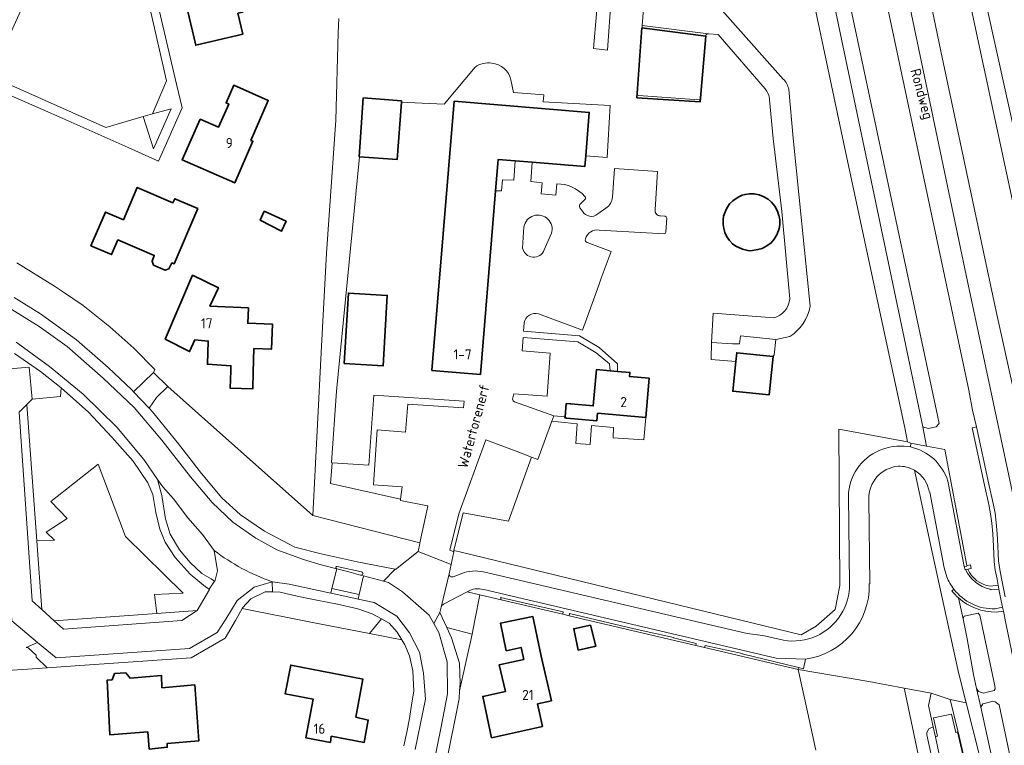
# Model space of a CAD drawing. Header units: metres. Extents: x 248690 to 249249, y 479346 to 480351.
# Tile 4 of 30: x 248779 to 248954, y 479744 to 479873. Entities that reach past the tile are written whole.
import ezdxf
from ezdxf.enums import TextEntityAlignment as Align

# ---------------------------------------------------------------- set-up
doc = ezdxf.new("R2010")
doc.units = ezdxf.units.M
for name, color, linetype, lineweight in [('B-XX-GK-KADEMUUR-G', 150, 'Continuous', 35), ('B-XX-GR-GROENVOORZIENING-GV', 80, 'Continuous', 18), ('B-XX-GR-HOUTWAL-GV', 40, 'Continuous', 13), ('B-XX-IE-TERREINAFSCHEIDING_KUNSTMATIG_HEKWERK-G', 20, 'IE-TERREINAFSCHEIDING-KUNSTMATIG', 18), ('B-XX-KW-KUNSTWERK_GEMAAL-GV', 170, 'Continuous', 18), ('B-XX-OG-BEBOUWING-GV', 7, 'Continuous', 35), ('B-XX-OG-BEBOUWING-T18', 10, 'Continuous', 18), ('B-XX-OG-TERREIN_ERF-GV', 7, 'Continuous', 18), ('B-XX-OG-TOPOGRAFIE-T18', 10, 'Continuous', 18), ('B-XX-OG-WATER-GV', 130, 'Continuous', 18), ('B-XX-OG-WATER_SLOOT-GV', 120, 'Continuous', 18), ('B-XX-VH-VERHARDING_ASFALT-GV', 252, 'Continuous', 18), ('B-XX-VH-VERHARDING_GESLOTEN-GV', 252, 'Continuous', 18), ('B-XX-VH-VERHARDING_GRASBETONSTEEN-GV', 70, 'Continuous', 18), ('B-XX-VH-VERHARDING_HALFVERHARDING-GV', 252, 'Continuous', 18), ('B-XX-VH-VERHARDING_OPEN-GV', 252, 'Continuous', 18)]:
    doc.layers.add(name, color=color, linetype=linetype, lineweight=lineweight)
doc.layers.add('DLX_TERR_OBJ', color=150, linetype='Continuous', true_color=0x007fff)
doc.styles.add('NLCS-ISO-M-T18', font='NLCS-ISO.ttf', dxfattribs={"height": 1.8})
doc.linetypes.add('IE-TERREINAFSCHEIDING-KUNSTMATIG', pattern='A,4,[82,NLCS.SHX,S=0.75,R=90,X=0,Y=0],4,-2', length=10)

msp = doc.modelspace()

# ---------------------------------------------------------------- linework, layer by layer
at = {"layer": 'B-XX-GK-KADEMUUR-G'}
msp.add_lwpolyline([(248961.95, 479674.63), (248945.34, 479746.45)], dxfattribs=at)
at = {"layer": 'B-XX-GR-GROENVOORZIENING-GV'}
for points in [[(248942.02, 479942.21), (248940.29, 479950.51), (248940.06, 479951.63), (248939.24, 479951.96), (248938.54, 479952.05), (248938.02, 479951.95), (248935.23, 479950.71), (248934.47, 479950.22), (248938.32, 479931.47), (248940.81, 479919.47), (248941.67, 479915.54), (248950.39, 479875.45), (248959.14, 479836.15)], [(248956.02, 479836.09), (248947.75, 479874.67), (248939.29, 479915.04), (248932.55, 479913.62), (248932.7, 479913.01), (248933.34, 479909.88), (248933.77, 479908.25), (248942.56, 479866.22), (248952.16, 479821.08), (248953.21, 479816.32), (248955.79, 479804.49)], [(248934.95, 479865.14), (248926.54, 479905.05), (248926.08, 479907.02), (248925.16, 479911.45), (248924.36, 479911.32), (248924.25, 479911.88), (248918.76, 479910.72), (248923.23, 479890.01), (248924.04, 479885.8), (248941.69, 479802.62), (248941.99, 479801.19), (248941.49, 479800.6), (248940.06, 479800.29), (248939.11, 479800.61), (248939.74, 479797.2), (248943.03, 479796.58), (248946.9, 479775.98), (248947.58, 479776.1), (248947.7, 479775.46), (248947.1, 479775.32)], [(248951.08, 479772.32), (248952.51, 479772.46), (248952.3, 479773.54), (248951.98, 479775.15), (248951.78, 479776.71), (248951.7, 479778.03), (248951.65, 479779.44), (248951.52, 479781.58), (248951.36, 479783.52), (248951.14, 479785.15), (248950.81, 479786.8), (248950.05, 479790.23), (248947.87, 479800.44), (248948.65, 479800.61), (248947.96, 479803.58), (248947.26, 479807.13), (248934.95, 479865.14)], [(248868.31, 479836.14), (248868.05, 479832.36)], [(248871.91, 479832.04), (248873.21, 479834.98)], [(248936.43, 479797.12), (248936.9, 479797.05), (248936.98, 479797.71), (248936.41, 479797.95), (248924.21, 479800.18), (248924.37, 479772.43), (248923.53, 479768.15), (248920.19, 479765.21), (248917.54, 479763.66), (248856.91, 479778.42), (248855.88, 479778.65), (248855.83, 479778.43), (248855.5, 479776.77), (248855.37, 479776.13), (248855.02, 479774.53)], [(248937.61, 479792.9), (248940.8, 479778.34), (248945.45, 479756.99), (248946.81, 479751.61), (248951.54, 479732.86), (248956.9, 479710.36), (248964.45, 479680.86), (248960.46, 479700.24), (248949.39, 479750.83), (248948.67, 479754.13), (248948.13, 479756.61)], [(248946.81, 479751.61), (248945.45, 479756.99), (248940.8, 479778.34), (248937.61, 479792.9)], [(248926.11, 479772.72), (248925.9, 479788.31)], [(248943.37, 479773.96), (248942.88, 479775.56), (248940.36, 479789.01), (248940.27, 479788.99)], [(248929.53, 479787.74), (248929.73, 479772.72), (248929.61, 479772.72)], [(248855.72, 479773.97), (248857.26, 479774.55)], [(248861.1, 479774.83), (248887.18, 479768.75), (248907.92, 479763.92), (248910.72, 479763.55), (248914.39, 479762.72)], [(248853.36, 479767.61), (248854.64, 479764.95), (248859.13, 479763.76), (248859.14, 479763.78), (248859.6, 479766.26), (248860.46, 479770.79), (248858.21, 479771.33), (248854.04, 479769.09)], [(248858.21, 479771.33), (248860.46, 479770.79), (248864.28, 479769.89), (248864.13, 479770.28), (248875.28, 479767.73), (248875.18, 479767.33), (248876.34, 479767.05), (248876.42, 479767.43), (248887.88, 479764.76), (248894.87, 479763.21), (248894.83, 479763.15), (248898.88, 479762.13), (248898.83, 479761.77), (248900.37, 479761.4), (248900.46, 479761.76), (248907.04, 479760.33), (248907.03, 479760.29), (248917.04, 479757.85), (248917.95, 479757.63), (248918.26, 479759.33), (248913.08, 479759.53), (248861.16, 479771.71)], [(248944.26, 479771.46), (248944.6, 479771.79)], [(248945.45, 479770.21), (248946.26, 479766.5), (248946.43, 479767), (248948.92, 479767.5), (248949.21, 479767.18), (248951.87, 479754.64), (248951.96, 479754.09), (248951.76, 479753.79), (248950.53, 479753.47), (248949.87, 479753.29), (248949, 479753.58), (248948.67, 479754.13)], [(248948.13, 479756.61), (248947.01, 479762.95), (248946.26, 479766.5), (248945.45, 479770.21)], [(248853.58, 479768.57), (248853.36, 479767.61)], [(249008.12, 479520.59), (248977.54, 479664.47), (248965.24, 479722.4), (248964.61, 479724.99), (248963.55, 479730.06), (248962.77, 479729.9), (248962.2, 479732.62), (248959.81, 479744.3), (248959.45, 479745.8), (248959.07, 479747.04), (248957.87, 479750.34), (248956.93, 479752.97), (248956.57, 479754.11), (248956.03, 479755.64), (248955.56, 479757.47), (248954.83, 479760.91), (248953.92, 479765.43), (248953.42, 479767.9), (248952.15, 479767.69)], [(248918.26, 479759.33), (248917.95, 479757.63), (248917.04, 479757.85), (248916.98, 479757.5), (248929.54, 479755.4), (248935.78, 479754.22), (248940.58, 479753.32), (248943.97, 479752.17), (248946.81, 479751.61)], [(248952.92, 479672.76), (248936.05, 479753.15), (248935.78, 479754.22), (248929.54, 479755.4), (248916.98, 479757.5), (248918.65, 479750), (248920.1, 479743.18)], [(248948.67, 479754.13), (248949.39, 479750.83), (248949.76, 479751.44), (248950.92, 479751.74), (248951.54, 479751.9), (248951.97, 479751.77), (248952.64, 479751.22), (248971.14, 479663.82), (248984.25, 479602.17), (248999.49, 479528.71)]]:
    msp.add_lwpolyline(points, dxfattribs=at)
for points in [[(248800.7, 479855.7), (248802.55, 479850), (248805.65, 479857.1), (248802.35, 479856.19), (248802.34, 479856.19)], [(248866.75, 479847.84), (248863.74, 479848.09), (248863.28, 479842.54), (248864.32, 479842.49), (248864.48, 479844.48), (248866.5, 479844.39)], [(248883.6, 479810.56), (248883.52, 479811.81), (248881.14, 479813.73), (248877.85, 479815.72), (248868.17, 479816.48), (248867.98, 479814.08), (248872.95, 479813.71), (248872.4, 479806.04), (248866.48, 479806.47), (248866.29, 479805.49), (248866.39, 479805.22), (248866.65, 479805.07), (248873.6, 479802.54), (248875.6, 479802.38), (248875.8, 479804.73), (248876.48, 479804.67), (248876.6, 479804.66), (248880.6, 479804.31), (248881.16, 479810.77)], [(248803.11, 479767.46), (248810.29, 479767.98), (248812.49, 479771.73), (248812.44, 479771.76), (248811.79, 479772.19), (248809.04, 479774.45), (248806.36, 479777.4), (248804.59, 479780.1), (248803.64, 479782.46), (248802.94, 479785.41), (248802.44, 479788.6), (248801.55, 479790.64), (248798.94, 479794.49), (248795.12, 479798.78), (248791.01, 479803.23), (248786.16, 479807.53), (248786.16, 479807.51), (248786.05, 479805.99), (248781, 479805.54), (248780.07, 479804.59), (248781.82, 479780.38), (248784.98, 479780.46), (248783.46, 479781.89), (248787.24, 479784.32), (248784.3, 479787.34), (248792.7, 479793.98), (248797.57, 479781.13), (248807.83, 479771.09), (248802.71, 479770.84)], [(248845.48, 479775.28), (248849.52, 479778.47), (248849.52, 479778.47), (248849.82, 479779.87), (248849.84, 479779.98), (248830.8, 479784.84), (248810.54, 479802.9), (248805.11, 479807.74), (248803.05, 479805.8), (248801.79, 479803.9), (248802.39, 479803.26), (248807.01, 479797.61), (248811.09, 479792.33), (248814.7, 479787.98), (248817.97, 479784.95), (248822.27, 479782.09), (248827.65, 479779.26), (248832.3, 479778.04), (248838.7, 479776.64), (248845.42, 479775.3)], [(248846.41, 479787.76), (248846.67, 479789.95), (248841.59, 479790.32), (248842.22, 479800.1), (248847.3, 479799.65), (248847.69, 479804.65), (248857.6, 479803.97), (248857.67, 479805.15), (248841.65, 479806.25), (248840.75, 479793.78), (248834.27, 479794.24), (248833.94, 479790.54)], [(248855.83, 479778.43), (248855.88, 479778.65), (248857.49, 479785.36), (248857.5, 479785.36), (248865.56, 479783.84), (248869.67, 479795.24), (248867.42, 479796.08), (248861.56, 479798.27), (248856.76, 479785.14), (248855.17, 479778.68)], [(248803.11, 479767.46), (248802.71, 479770.84), (248807.83, 479771.09), (248797.57, 479781.13), (248792.7, 479793.98), (248784.3, 479787.34), (248787.24, 479784.32), (248783.46, 479781.89), (248784.98, 479780.46), (248781.82, 479780.38), (248782.7, 479768.15), (248784.92, 479766.14)], [(248813.31, 479778.64), (248811.26, 479781.5), (248808.64, 479784.44), (248806.09, 479787.83), (248804.2, 479789.95), (248803.27, 479791.23), (248804.05, 479788.39), (248804.69, 479784.28), (248805.52, 479781.54), (248807.16, 479778.78), (248809.04, 479776.5), (248811.14, 479774.54), (248812.8, 479773.6), (248813.36, 479773.18), (248813.41, 479773.15), (248813.89, 479775.06)], [(248823.67, 479771.28), (248822.35, 479771.3), (248819.85, 479770.05), (248818.37, 479768.45), (248818.3, 479768.33), (248830.5, 479765.94), (248840.86, 479763.91), (248843.04, 479766.48), (248841.36, 479767.4), (248838.8, 479768.3), (248835.2, 479769.1), (248831.54, 479769.8), (248828.3, 479770.46), (248825.05, 479771.25)], [(248843.04, 479766.48), (248840.86, 479763.91), (248846.61, 479762.79), (248845.8, 479764.16), (248844.36, 479765.76)], [(248943.97, 479752.17), (248945.3, 479746.62), (248945.34, 479746.45), (248961.95, 479674.63), (248963.64, 479675.01), (248965.57, 479675.39), (248964.45, 479680.86), (248956.9, 479710.36), (248951.54, 479732.86), (248946.81, 479751.61)]]:
    msp.add_lwpolyline(points, close=True, dxfattribs=at)
for points in [[(248873.21, 479834.98, 1.053087), (248868.31, 479836.14)], [(248868.05, 479832.36, 0.757957), (248871.91, 479832.04)], [(248931.38, 479796.39, -0.138139), (248936.43, 479797.12)], [(248925.9, 479788.31, -0.29498), (248931.38, 479796.39)], [(248934.73, 479793.61, 0.398721), (248929.53, 479787.74)], [(248937.61, 479792.9, 0.1398), (248934.73, 479793.61)], [(248940.27, 479788.99, 0.22923), (248937.61, 479792.9)], [(248855.02, 479774.53, 0.562015), (248855.72, 479773.97)], [(248857.26, 479774.55, -0.158131), (248861.1, 479774.83)], [(248944.6, 479771.79, -0.066086), (248943.37, 479773.96)], [(248947.1, 479775.32, 0.267938), (248951.08, 479772.32)], [(248929.61, 479772.72, -0.382307), (248918.26, 479759.33)], [(248924.56, 479767.25, 0.143668), (248926.11, 479772.72)], [(248861.16, 479771.71, 0.202191), (248858.21, 479771.33)], [(248945.45, 479770.21, -0.04354), (248944.26, 479771.46)], [(248854.04, 479769.09, 0.208616), (248853.58, 479768.57)], [(248952.15, 479767.69, -0.185524), (248945.45, 479770.21)], [(248914.39, 479762.72, 0.305415), (248924.56, 479767.25)]]:
    msp.add_lwpolyline(points, format="xyb", dxfattribs=at)
at = {"layer": 'B-XX-GR-HOUTWAL-GV'}
msp.add_lwpolyline([(248909.07, 479942.25), (248905.41, 479941.1), (248909.2, 479924.16), (248913.16, 479906.2), (248918.24, 479883.34), (248925.04, 479851.16), (248930.94, 479823.5), (248935.93, 479800.41), (248936.41, 479797.95), (248936.98, 479797.71), (248939.74, 479797.2), (248939.11, 479800.61), (248921.34, 479885.29), (248920.66, 479885.22), (248919.71, 479889.33), (248920.7, 479889.57), (248915.95, 479910.13), (248914.5, 479916.38), (248909.88, 479937.58), (248909.63, 479938.66), (248909.69, 479939.47)], close=True, dxfattribs=at)
msp.add_lwpolyline([(248960.55, 479651.28), (248949.84, 479700.09), (248939.85, 479745.93), (248939.83, 479746.34), (248940.17, 479746.99), (248940.97, 479747.36), (248940.13, 479751.13), (248940.58, 479753.32), (248935.78, 479754.22), (248936.05, 479753.15), (248952.92, 479672.76), (248952.94, 479672.67), (248966.77, 479610.64)], dxfattribs=at)
at = {"layer": 'B-XX-IE-TERREINAFSCHEIDING_KUNSTMATIG_HEKWERK-G'}
for points in [[(248918.24, 479883.34), (248925.04, 479851.16)], [(248925.04, 479851.16), (248930.94, 479823.5)], [(248930.94, 479823.5), (248935.93, 479800.41)], [(248936.41, 479797.95), (248924.21, 479800.18), (248924.37, 479772.43), (248923.53, 479768.15), (248920.19, 479765.21), (248917.54, 479763.66), (248856.91, 479778.42)], [(248935.93, 479800.41), (248936.41, 479797.95)], [(248864.28, 479769.89), (248875.18, 479767.33)], [(248875.18, 479767.33), (248876.34, 479767.05)], [(248876.34, 479767.05), (248898.83, 479761.77)], [(248898.83, 479761.77), (248900.37, 479761.4)], [(248900.37, 479761.4), (248916.98, 479757.5)]]:
    msp.add_lwpolyline(points, dxfattribs=at)
at = {"layer": 'B-XX-KW-KUNSTWERK_GEMAAL-GV'}
msp.add_lwpolyline([(248940.58, 479753.32), (248940.13, 479751.13), (248940.97, 479747.36), (248941.37, 479745.56), (248941.73, 479745.65), (248941.02, 479748.95), (248944.2, 479749.59), (248944.96, 479746.35), (248945.34, 479746.45), (248945.3, 479746.62), (248943.97, 479752.17)], close=True, dxfattribs=at)
at = {"layer": 'B-XX-OG-BEBOUWING-GV'}
for points in [[(248807.09, 479880.88), (248810.04, 479868.38), (248818.4, 479870.34), (248817.53, 479874.04), (248818.41, 479874.25), (248817.78, 479876.93), (248821.66, 479877.85), (248820.5, 479882.8), (248819.83, 479882.64), (248818.05, 479890.2), (248810.5, 479888.42), (248812.01, 479882.04)], [(248810.81, 479855.25), (248807.65, 479847.99), (248816.98, 479843.93), (248820.2, 479851.32), (248819.83, 479851.48), (248822.92, 479858.58), (248816.8, 479861.25), (248815.44, 479858.12), (248815.89, 479857.93), (248814.1, 479853.82)], [(248839.13, 479848.57), (248845.8, 479848.09), (248846.54, 479858.24), (248846.56, 479858.52), (248839.79, 479859.02), (248839.03, 479848.58)], [(248863.28, 479842.54), (248863.74, 479848.09), (248866.75, 479847.84), (248869.76, 479847.59), (248879.11, 479846.82), (248879.27, 479848.71), (248879.91, 479856.45), (248855.93, 479858.43), (248851.98, 479810.63), (248860.59, 479809.92)], [(248805.78, 479829.72), (248806.2, 479829.54), (248810.4, 479839.35), (248806.31, 479841.1), (248806, 479840.4), (248799.66, 479843.11), (248799.01, 479841.59), (248797.21, 479837.38), (248794, 479838.75), (248791.44, 479832.76), (248795.1, 479831.2), (248796.22, 479833.8), (248802.68, 479831.04), (248802.29, 479830.05), (248802.57, 479829.33), (248804.6, 479828.41), (248805.29, 479828.67)], [(248908.02, 479831.9), (248908.34, 479831.88), (248908.87, 479831.9), (248909.84, 479832.07), (248910.62, 479832.29), (248911.44, 479832.74), (248912.17, 479833.28), (248912.72, 479833.91), (248913.28, 479834.83), (248913.61, 479835.85), (248913.73, 479836.45), (248913.71, 479837.4), (248913.57, 479838.12), (248913.32, 479838.88), (248912.82, 479839.8), (248912.23, 479840.53), (248911.65, 479841.06), (248910.78, 479841.53), (248910.06, 479841.79), (248909.13, 479841.99), (248908.36, 479841.99), (248907.56, 479841.87), (248907.03, 479841.73), (248906.31, 479841.4), (248905.4, 479840.76), (248904.78, 479840.19), (248904.25, 479839.29), (248903.95, 479838.62), (248903.74, 479837.99), (248903.67, 479837.37), (248903.66, 479836.54), (248903.78, 479835.84), (248903.96, 479835.12), (248904.3, 479834.37), (248904.77, 479833.67), (248905.35, 479833.11), (248905.9, 479832.69), (248907.09, 479832.16)], [(248826.11, 479837.11), (248822.19, 479838.9), (248821.45, 479837.31), (248825.25, 479835.35)], [(248809.44, 479827.53), (248804.62, 479816.18), (248808.96, 479813.96), (248809.87, 479816.03), (248812.27, 479815.84), (248812.1, 479811.72), (248816.3, 479811.45), (248816.27, 479810.53), (248816.18, 479807.46), (248820.15, 479807.34), (248820.24, 479810.34), (248820.36, 479814.51), (248823.51, 479814.41), (248823.65, 479818.85), (248819.28, 479818.99), (248819.39, 479821.74), (248812.57, 479822.06), (248814.06, 479825.31)], [(248836.4, 479811.84), (248843.31, 479811.43), (248844.05, 479823.95), (248837.14, 479824.36)], [(248912.52, 479813.1), (248906.09, 479813.77), (248905.93, 479812.19), (248905.38, 479806.93), (248911.81, 479806.27)], [(248875.6, 479802.38), (248875.58, 479802.18), (248875.77, 479802.17), (248875.89, 479802.16), (248881.25, 479801.69), (248881.37, 479803.01), (248889.92, 479802.27), (248890.52, 479809.22), (248887.05, 479809.52), (248887.11, 479810.26), (248884.89, 479810.45), (248883.6, 479810.56), (248881.16, 479810.77), (248880.6, 479804.31), (248876.6, 479804.66), (248876.48, 479804.67), (248875.8, 479804.73)], [(248868.27, 479759.26), (248863.93, 479758.36), (248865.02, 479753.61), (248860.99, 479752.73), (248862.55, 479745.4), (248871.57, 479747.4), (248870.73, 479751.39), (248873.18, 479751.96), (248871.38, 479759.9), (248869.9, 479766.91), (248864.14, 479765.72), (248865.15, 479760.83), (248867.83, 479761.39)], [(248880.14, 479765.4), (248877.14, 479764.74), (248877.94, 479760.96), (248880.84, 479761.59), (248881.04, 479761.64)], [(248839.75, 479755.82), (248826.9, 479758.3), (248825.9, 479753.22), (248830.91, 479752.22), (248829.58, 479745.38), (248833.94, 479744.56), (248834.11, 479745.66), (248839.95, 479744.57), (248840.66, 479748.54), (248838.45, 479749.07), (248839.72, 479755.82)], [(248795.2, 479755.69), (248794.29, 479755.61), (248794.81, 479745.91), (248801.52, 479746.45), (248801.79, 479743.38), (248804.99, 479743.7), (248804.97, 479744.39), (248810.62, 479744.86), (248809.9, 479754.76), (248804.05, 479754.27), (248803.95, 479756.45), (248798.4, 479755.97), (248797.62, 479756.94), (248795.62, 479756.8)]]:
    msp.add_lwpolyline(points, close=True, dxfattribs=at)
at = {"layer": 'B-XX-OG-TERREIN_ERF-GV'}
for points in [[(248807.09, 479880.88), (248812.01, 479882.04), (248810.5, 479888.42), (248818.05, 479890.2), (248819.83, 479882.64), (248820.5, 479882.8), (248821.66, 479877.85), (248817.78, 479876.93), (248818.41, 479874.25), (248817.53, 479874.04), (248818.4, 479870.34), (248810.04, 479868.38)], [(248810.81, 479855.25), (248814.1, 479853.82), (248815.89, 479857.93), (248815.44, 479858.12), (248816.8, 479861.25), (248822.92, 479858.58), (248819.83, 479851.48), (248820.2, 479851.32), (248816.98, 479843.93), (248807.65, 479847.99)], [(248799.66, 479843.11), (248806, 479840.4), (248806.31, 479841.1), (248810.4, 479839.35), (248806.2, 479829.54), (248805.78, 479829.72), (248805.29, 479828.67), (248804.6, 479828.41), (248802.57, 479829.33), (248802.29, 479830.05), (248802.68, 479831.04), (248796.22, 479833.8), (248795.1, 479831.2), (248791.44, 479832.76), (248794, 479838.75), (248797.21, 479837.38), (248799.01, 479841.59)], [(248908.02, 479831.9), (248907.09, 479832.16), (248905.9, 479832.69), (248905.35, 479833.11), (248904.77, 479833.67), (248904.3, 479834.37), (248903.96, 479835.12), (248903.78, 479835.84), (248903.66, 479836.54), (248903.67, 479837.37), (248903.74, 479837.99), (248903.95, 479838.62), (248904.25, 479839.29), (248904.78, 479840.19), (248905.4, 479840.76), (248906.31, 479841.4), (248907.03, 479841.73), (248907.56, 479841.87), (248908.36, 479841.99), (248909.13, 479841.99), (248910.06, 479841.79), (248910.78, 479841.53), (248911.65, 479841.06), (248912.23, 479840.53), (248912.82, 479839.8), (248913.32, 479838.88), (248913.57, 479838.12), (248913.71, 479837.4), (248913.73, 479836.45), (248913.61, 479835.85), (248913.28, 479834.83), (248912.72, 479833.91), (248912.17, 479833.28), (248911.44, 479832.74), (248910.62, 479832.29), (248909.84, 479832.07), (248908.87, 479831.9), (248908.34, 479831.88)], [(248826.11, 479837.11), (248825.25, 479835.35), (248821.45, 479837.31), (248822.19, 479838.9)], [(248816.27, 479810.53), (248816.3, 479811.45), (248812.1, 479811.72), (248812.27, 479815.84), (248809.87, 479816.03), (248808.96, 479813.96), (248804.62, 479816.18), (248809.44, 479827.53), (248814.06, 479825.31), (248812.57, 479822.06), (248819.39, 479821.74), (248819.28, 479818.99), (248823.65, 479818.85), (248823.51, 479814.41), (248820.36, 479814.51), (248820.24, 479810.34), (248820.15, 479807.34), (248816.18, 479807.46)], [(248875.77, 479802.17), (248875.58, 479802.18), (248875.6, 479802.38), (248873.6, 479802.54), (248873.25, 479801.59), (248877.78, 479801.16), (248877.53, 479797.66), (248880.08, 479797.49), (248880.31, 479800.85), (248884.23, 479800.51), (248884.12, 479798.65), (248889.57, 479798.31), (248889.92, 479802.27), (248881.37, 479803.01), (248881.25, 479801.69), (248875.89, 479802.16)], [(248871.38, 479759.9), (248873.18, 479751.96), (248870.73, 479751.39), (248871.57, 479747.4), (248862.55, 479745.4), (248860.99, 479752.73), (248865.02, 479753.61), (248863.93, 479758.36), (248868.27, 479759.26), (248867.83, 479761.39), (248865.15, 479760.83), (248864.14, 479765.72), (248869.9, 479766.91)], [(248880.14, 479765.4), (248881.04, 479761.64), (248880.84, 479761.59), (248877.94, 479760.96), (248877.14, 479764.74)], [(248839.75, 479755.82), (248839.72, 479755.82), (248838.45, 479749.07), (248840.66, 479748.54), (248839.95, 479744.57), (248834.11, 479745.66), (248833.94, 479744.56), (248829.58, 479745.38), (248830.91, 479752.22), (248825.9, 479753.22), (248826.9, 479758.3)], [(248794.29, 479755.61), (248795.2, 479755.69), (248795.62, 479756.8), (248797.62, 479756.94), (248798.4, 479755.97), (248803.95, 479756.45), (248804.05, 479754.27), (248809.9, 479754.76), (248810.62, 479744.86), (248804.97, 479744.39), (248804.99, 479743.7), (248801.79, 479743.38), (248801.52, 479746.45), (248794.81, 479745.91)]]:
    msp.add_lwpolyline(points, close=True, dxfattribs=at)
for points in [[(248800.45, 479887.8), (248806.65, 479861.44), (248807.64, 479857.25), (248803.42, 479847.76), (248798.04, 479850.18), (248786.35, 479855.4), (248782.85, 479856.96), (248774.26, 479860.66)], [(248855.88, 479778.65), (248856.91, 479778.42), (248917.54, 479763.66), (248920.19, 479765.21), (248923.53, 479768.15), (248924.37, 479772.43), (248924.21, 479800.18), (248936.41, 479797.95), (248935.93, 479800.41), (248930.94, 479823.5), (248925.04, 479851.16), (248918.24, 479883.34)], [(248895.95, 479883.07), (248914.35, 479862.36)], [(248883.79, 479876.8), (248883.15, 479867.49), (248880.64, 479867.8), (248881.19, 479873.93)], [(248900.58, 479869.97), (248899.72, 479858.93), (248899.61, 479858.78), (248899.43, 479858.69), (248888.64, 479859.44), (248888.4, 479859.51), (248888.33, 479859.75), (248889.27, 479871.89), (248889.62, 479876.34)], [(248778.31, 479829.75), (248784.94, 479825.6), (248786.36, 479824.64), (248790.04, 479822.15), (248794.79, 479818.38), (248799.06, 479814.6), (248802.76, 479810.8), (248802.77, 479810.79), (248802.55, 479810.26), (248805.11, 479807.74), (248810.54, 479802.9), (248830.8, 479784.84), (248832.36, 479814.9), (248833.24, 479831.46), (248834.9, 479855.06), (248835.3, 479870.56), (248835.44, 479873.1)], [(248835.44, 479873.1), (248835.3, 479870.56), (248834.9, 479855.06), (248833.24, 479831.46), (248832.36, 479814.9), (248830.8, 479784.84), (248849.84, 479779.98), (248851.26, 479786.54), (248851.17, 479786.56), (248846.39, 479787.55), (248846.41, 479787.76), (248833.94, 479790.54), (248834.27, 479794.24), (248834.14, 479794.25), (248835.01, 479806.93), (248839.13, 479848.57), (248839.03, 479848.58), (248839.79, 479859.02), (248846.56, 479858.52), (248846.54, 479858.24), (248847.64, 479858.19), (248854.12, 479857.91), (248859.63, 479864.49)], [(248911.1, 479860.64), (248902.77, 479870.28), (248901.04, 479870.4)], [(248865.97, 479862.23), (248866.43, 479860), (248871.83, 479859.59), (248871.72, 479858.34), (248883.63, 479857.65), (248883.05, 479848.45), (248879.27, 479848.71), (248879.11, 479846.82), (248869.76, 479847.59), (248869.51, 479844.2), (248871.51, 479843.94), (248871.36, 479841.97), (248873.99, 479841.75), (248874.12, 479843.76)], [(248915.31, 479860.52), (248916.08, 479851.84), (248919.11, 479822.03)], [(248915.48, 479823.34), (248914.11, 479838.85), (248912.53, 479851.79), (248911.91, 479858.66)], [(248884.03, 479841.4), (248884.35, 479846.47), (248892.03, 479845.96), (248891.62, 479839.16)], [(248879.13, 479840.96), (248878.34, 479840.22)], [(248878.23, 479839.51), (248878.68, 479838.88)], [(248881.42, 479838.42), (248882.83, 479839.43)], [(248893.64, 479837.65), (248893.51, 479835.26), (248893.42, 479835), (248893.21, 479834.85), (248881.67, 479835.54)], [(248892.56, 479838.09), (248893.25, 479838.02)], [(248879.53, 479833.33), (248883.76, 479831.74), (248882.04, 479827.03), (248881.59, 479825.79), (248878.67, 479817.79), (248870.89, 479820.66)], [(248915.53, 479816.64), (248913, 479816.14), (248912.72, 479813.39), (248912.52, 479813.1), (248911.81, 479806.27), (248905.38, 479806.93), (248905.93, 479812.19), (248901.56, 479812.59), (248901.62, 479815.6), (248901.88, 479820.8), (248912.64, 479819.96)], [(248868.36, 479819.08), (248868.24, 479817.58), (248878.19, 479816.76), (248881.65, 479814.68), (248884.91, 479811.77), (248884.89, 479810.45), (248887.11, 479810.26), (248887.05, 479809.52), (248890.52, 479809.22), (248889.92, 479802.27), (248889.57, 479798.31), (248884.12, 479798.65), (248884.23, 479800.51), (248880.31, 479800.85), (248880.08, 479797.49), (248877.53, 479797.66), (248877.78, 479801.16), (248873.25, 479801.59), (248870.76, 479794.83), (248869.67, 479795.24), (248865.56, 479783.84), (248857.5, 479785.36), (248857.49, 479785.36), (248855.88, 479778.65)], [(248847, 479743.94), (248847.5, 479746.4), (248847.96, 479748.8), (248848.4, 479751.6), (248848.76, 479753.64), (248848.6, 479757.26), (248847.96, 479759.96), (248847.14, 479761.9), (248846.61, 479762.79), (248840.86, 479763.91), (248830.5, 479765.94), (248818.3, 479768.33), (248817.11, 479766.2), (248815.26, 479763.08), (248809.25, 479759.58), (248789.49, 479758.23), (248783.64, 479757.83), (248769.6, 479756.88), (248768.99, 479765.86), (248775.3, 479768.43), (248775.34, 479768.45), (248774.1, 479785.59), (248771.82, 479817.19)], [(248920.1, 479743.18), (248918.65, 479750), (248916.98, 479757.5), (248917.04, 479757.85), (248907.03, 479760.29), (248907.04, 479760.33), (248900.46, 479761.76), (248900.37, 479761.4), (248898.83, 479761.77), (248898.88, 479762.13), (248894.83, 479763.15), (248894.87, 479763.21), (248887.88, 479764.76), (248876.42, 479767.43), (248876.34, 479767.05), (248875.18, 479767.33), (248875.28, 479767.73), (248864.13, 479770.28), (248864.28, 479769.89), (248860.46, 479770.79), (248859.6, 479766.26), (248859.14, 479763.78), (248859.13, 479763.76), (248858.25, 479759.84), (248856.88, 479753.71), (248856.8, 479752.3), (248854.42, 479740.5)]]:
    msp.add_lwpolyline(points, dxfattribs=at)
for points in [[(248901.04, 479870.4, 0.435746), (248900.58, 479869.97)], [(248859.63, 479864.49, -0.209076), (248862.61, 479865.17)], [(248862.61, 479865.17, -0.337001), (248865.97, 479862.23)], [(248914.35, 479862.36, -0.154507), (248915.31, 479860.52)], [(248911.91, 479858.66, 0.152132), (248911.1, 479860.64)], [(248874.12, 479843.76, -0.21664), (248879.11, 479841.53)], [(248879.11, 479841.53, -0.409171), (248879.13, 479840.96)], [(248882.83, 479839.43, 0.221698), (248884.03, 479841.4)], [(248878.34, 479840.22, 0.395368), (248878.23, 479839.51)], [(248878.68, 479838.88, 0.475515), (248881.42, 479838.42)], [(248891.62, 479839.16, 0.527025), (248892.56, 479838.09)], [(248893.25, 479838.02, -0.434788), (248893.64, 479837.65)], [(248881.67, 479835.54, 0.375855), (248879.22, 479833.97)], [(248879.22, 479833.97, 0.422648), (248879.53, 479833.33)], [(248912.64, 479819.96, 0.322551), (248915.48, 479823.34)], [(248919.11, 479822.03, -0.202218), (248915.53, 479816.64)], [(248870.89, 479820.66, 0.453321), (248868.36, 479819.08)]]:
    msp.add_lwpolyline(points, format="xyb", dxfattribs=at)
at = {"layer": 'B-XX-OG-WATER-GV'}
msp.add_lwpolyline([(248961.95, 479674.63), (248945.34, 479746.45), (248944.96, 479746.35), (248944.2, 479749.59), (248941.02, 479748.95), (248941.73, 479745.65), (248941.37, 479745.56), (248948.14, 479712.68), (248953.4, 479690.35), (248956.46, 479675.57), (248961.51, 479652.92)], dxfattribs=at)
at = {"layer": 'B-XX-OG-WATER_SLOOT-GV'}
for points in [[(248939.29, 479915.04), (248947.75, 479874.67), (248956.02, 479836.09), (248956.23, 479835.1), (248956.42, 479834.01), (248957.03, 479833.78), (248957.82, 479833.79), (248958.42, 479833.8), (248958.99, 479834.18), (248959.31, 479835.13), (248959.14, 479836.15), (248950.39, 479875.45), (248941.67, 479915.54)], [(248924.04, 479885.8), (248921.34, 479885.29), (248939.11, 479800.61), (248940.06, 479800.29), (248941.49, 479800.6), (248941.99, 479801.19), (248941.69, 479802.62)], [(248947.01, 479762.95), (248948.13, 479756.61), (248948.67, 479754.13), (248949, 479753.58), (248949.87, 479753.29), (248950.53, 479753.47), (248951.76, 479753.79), (248951.96, 479754.09), (248951.87, 479754.64), (248949.21, 479767.18), (248948.92, 479767.5), (248946.43, 479767), (248946.26, 479766.5)]]:
    msp.add_lwpolyline(points, close=True, dxfattribs=at)
for points in [[(248999.49, 479528.71), (248984.25, 479602.17), (248971.14, 479663.82), (248952.64, 479751.22), (248951.97, 479751.77), (248951.54, 479751.9), (248950.92, 479751.74), (248949.76, 479751.44), (248949.39, 479750.83), (248960.46, 479700.24), (248964.45, 479680.86), (248965.57, 479675.39), (248968.44, 479661.46), (248978.67, 479612.86), (248981.15, 479601.04), (248992.79, 479543.69)], [(248956.46, 479675.57), (248953.4, 479690.35), (248948.14, 479712.68), (248941.37, 479745.56), (248940.97, 479747.36), (248940.17, 479746.99), (248939.83, 479746.34), (248939.85, 479745.93), (248949.84, 479700.09), (248960.55, 479651.28)]]:
    msp.add_lwpolyline(points, dxfattribs=at)
at = {"layer": 'B-XX-VH-VERHARDING_ASFALT-GV'}
for points in [[(248955.79, 479804.49), (248953.21, 479816.32), (248952.16, 479821.08), (248942.56, 479866.22), (248933.77, 479908.25), (248933.34, 479909.88), (248932.7, 479913.01), (248932.55, 479913.62), (248928.87, 479912.85), (248929.12, 479911.77), (248932.46, 479895.91), (248946.83, 479827.52), (248949.72, 479813.92), (248957.69, 479776.41)], [(248926.54, 479905.05), (248934.95, 479865.14), (248947.26, 479807.13), (248947.96, 479803.58), (248948.65, 479800.61), (248950.83, 479790.4), (248951.59, 479786.97), (248951.93, 479785.28), (248952.15, 479783.61), (248952.32, 479781.64), (248952.45, 479779.48), (248952.5, 479778.07), (248952.57, 479776.78), (248952.77, 479775.28), (248953.08, 479773.7), (248953.71, 479770.43)], [(248957.69, 479776.41), (248949.72, 479813.92), (248946.83, 479827.52), (248932.46, 479895.91)]]:
    msp.add_lwpolyline(points, dxfattribs=at)
at = {"layer": 'B-XX-VH-VERHARDING_GESLOTEN-GV'}
for points in [[(248823.64, 479773.08), (248826.64, 479772.66), (248834, 479771.07), (248834.21, 479771.91), (248835.06, 479775.39), (248832.3, 479776.1), (248829.17, 479777.03), (248824.41, 479778.75), (248820.7, 479780.85), (248816.65, 479783.68), (248812.95, 479787.18), (248809.11, 479791.7), (248804, 479798.25), (248799.11, 479804.04), (248793.6, 479809.24), (248787.24, 479814.85), (248782.27, 479818.4), (248777.37, 479821.45)], [(248778.15, 479815.63), (248784.11, 479811.29), (248790.06, 479806.43), (248796.02, 479800.55), (248800.85, 479794.8), (248803.26, 479791.26), (248803.27, 479791.23), (248804.2, 479789.95), (248806.09, 479787.83), (248808.64, 479784.44), (248811.26, 479781.5), (248813.31, 479778.64)], [(248937.45, 479796.9), (248936.9, 479797.05), (248936.43, 479797.12)], [(248936.98, 479797.71), (248936.9, 479797.05), (248937.45, 479796.9)], [(248943.7, 479790.37), (248946.46, 479775.81), (248946.93, 479775.86), (248946.9, 479775.98), (248943.03, 479796.58), (248939.74, 479797.2), (248936.98, 479797.71)], [(248946.7, 479775.25), (248946.62, 479775.24), (248946.46, 479775.81), (248943.7, 479790.37)], [(248925.9, 479788.31), (248926.11, 479772.72)], [(248940.27, 479788.99), (248940.36, 479789.01), (248942.88, 479775.56), (248943.37, 479773.96)], [(248929.61, 479772.72), (248929.73, 479772.72), (248929.53, 479787.74)], [(248849.84, 479728.66), (248853.6, 479747.36), (248854.76, 479753.2), (248854.66, 479758.9), (248853.2, 479764.1), (248852.28, 479765.7), (248851.46, 479767.14), (248846.74, 479771.3), (248844.26, 479772.96), (248843.39, 479773.19), (248839.84, 479774.14), (248839.08, 479770.86), (248838.89, 479770.01), (248841.7, 479769.4), (248845.74, 479767), (248848, 479764), (248849.76, 479760.6), (248850.5, 479756.84), (248850.84, 479752.26), (248849, 479743.3)], [(248855.02, 479774.53), (248853.58, 479768.57)], [(248857.26, 479774.55), (248855.72, 479773.97)], [(248914.39, 479762.72), (248910.72, 479763.55), (248907.92, 479763.92), (248887.18, 479768.75), (248861.1, 479774.83)], [(248823.59, 479773.1), (248823.62, 479773.09), (248823.64, 479773.08)], [(248854.04, 479769.09), (248858.21, 479771.33)], [(248861.16, 479771.71), (248913.08, 479759.53), (248918.26, 479759.33)], [(248951.93, 479768.27), (248953.28, 479768.56), (248952.93, 479770.27), (248952.63, 479771.8), (248951.36, 479771.71), (248951.04, 479771.68), (248951.05, 479771.79)]]:
    msp.add_lwpolyline(points, dxfattribs=at)
for points in [[(248936.43, 479797.12, 0.138139), (248931.38, 479796.39)], [(248943.7, 479790.37, 0.272313), (248937.45, 479796.9)], [(248937.45, 479796.9, -0.272313), (248943.7, 479790.37)], [(248931.38, 479796.39, 0.29498), (248925.9, 479788.31)], [(248929.53, 479787.74, -0.398721), (248934.73, 479793.61)], [(248934.73, 479793.61, -0.1398), (248937.61, 479792.9)], [(248937.61, 479792.9, -0.22923), (248940.27, 479788.99)], [(248813.31, 479778.64, 0.076934), (248823.59, 479773.1)], [(248855.72, 479773.97, -0.562015), (248855.02, 479774.53)], [(248861.1, 479774.83, 0.158131), (248857.26, 479774.55)], [(248943.37, 479773.96, 0.066086), (248944.6, 479771.79)], [(248951.05, 479771.79, -0.240178), (248946.7, 479775.25)], [(248918.26, 479759.33, 0.382307), (248929.61, 479772.72)], [(248926.11, 479772.72, -0.143668), (248924.56, 479767.25)], [(248858.21, 479771.33, -0.202191), (248861.16, 479771.71)], [(248944.6, 479771.79, 0.236032), (248951.93, 479768.27)], [(248853.58, 479768.57, -0.208616), (248854.04, 479769.09)], [(248924.56, 479767.25, -0.305415), (248914.39, 479762.72)]]:
    msp.add_lwpolyline(points, format="xyb", dxfattribs=at)
at = {"layer": 'B-XX-VH-VERHARDING_GRASBETONSTEEN-GV'}
msp.add_lwpolyline([(248953.71, 479770.43), (248953.08, 479773.7), (248952.77, 479775.28), (248952.57, 479776.78), (248952.5, 479778.07), (248952.45, 479779.48), (248952.32, 479781.64), (248952.15, 479783.61), (248951.93, 479785.28), (248951.59, 479786.97), (248950.83, 479790.4), (248948.65, 479800.61), (248947.87, 479800.44), (248950.05, 479790.23), (248950.81, 479786.8), (248951.14, 479785.15), (248951.36, 479783.52), (248951.52, 479781.58), (248951.65, 479779.44), (248951.7, 479778.03), (248951.78, 479776.71), (248951.98, 479775.15), (248952.3, 479773.54), (248952.51, 479772.46), (248952.63, 479771.8), (248952.93, 479770.27), (248953.28, 479768.56), (248953.42, 479767.9), (248953.92, 479765.43)], dxfattribs=at)
at = {"layer": 'B-XX-VH-VERHARDING_HALFVERHARDING-GV'}
for points in [[(248947.1, 479775.32), (248946.7, 479775.25)], [(248951.05, 479771.79), (248951.04, 479771.68), (248951.36, 479771.71), (248952.63, 479771.8), (248952.51, 479772.46)], [(248952.51, 479772.46), (248951.08, 479772.32)], [(248944.6, 479771.79), (248944.26, 479771.46)], [(248952.15, 479767.69), (248953.42, 479767.9), (248953.28, 479768.56), (248951.93, 479768.27)]]:
    msp.add_lwpolyline(points, dxfattribs=at)
for points in [[(248946.7, 479775.25, 0.240178), (248951.05, 479771.79)], [(248951.08, 479772.32, -0.267938), (248947.1, 479775.32)], [(248944.26, 479771.46, 0.04354), (248945.45, 479770.21)], [(248951.93, 479768.27, -0.236032), (248944.6, 479771.79)], [(248945.45, 479770.21, 0.185524), (248952.15, 479767.69)]]:
    msp.add_lwpolyline(points, format="xyb", dxfattribs=at)
at = {"layer": 'B-XX-VH-VERHARDING_OPEN-GV'}
for points in [[(248880.01, 479930.41), (248875.69, 479926.49), (248877.06, 479924.94), (248882.76, 479918.36), (248887.04, 479913.36), (248888.6, 479910.72), (248889.76, 479908.76), (248891.14, 479904.46), (248891.54, 479901.23), (248891.26, 479897.58), (248889.81, 479878.79), (248881.61, 479879.34), (248881.19, 479873.93), (248880.64, 479867.8), (248883.15, 479867.49), (248883.79, 479876.8), (248889.62, 479876.34), (248889.27, 479871.89), (248901.04, 479870.4), (248902.77, 479870.28), (248911.1, 479860.64)], [(248914.35, 479862.36), (248895.95, 479883.07), (248895.92, 479883.26), (248897.09, 479898.13), (248896.86, 479905.3), (248894.8, 479911.74), (248892.7, 479915.66), (248889.64, 479919.06), (248885.34, 479924.26), (248881, 479929.34), (248880.01, 479930.41)], [(248774.26, 479860.66), (248782.85, 479856.96), (248786.35, 479855.4), (248798.04, 479850.18), (248803.42, 479847.76), (248807.64, 479857.25), (248806.65, 479861.44), (248800.45, 479887.8), (248800.45, 479887.81), (248800.36, 479887.81), (248798.25, 479887.85), (248792.89, 479887.94), (248783.06, 479888.25), (248776.7, 479874.19)], [(248775.87, 479867.61), (248782.9, 479883.24), (248787.85, 479886.35), (248795.91, 479886.05), (248800.22, 479882.35), (248804.86, 479862.05), (248802.34, 479856.19), (248802.35, 479856.19), (248805.65, 479857.1), (248802.55, 479850), (248800.7, 479855.7), (248794.07, 479853.74), (248776.71, 479861.51)], [(248901.04, 479870.4), (248889.27, 479871.89), (248888.33, 479859.75), (248888.4, 479859.51), (248888.64, 479859.44), (248899.43, 479858.69), (248899.61, 479858.78), (248899.72, 479858.93), (248900.58, 479869.97)], [(248859.63, 479864.49), (248854.12, 479857.91), (248847.64, 479858.19), (248846.54, 479858.24), (248845.8, 479848.09), (248839.13, 479848.57), (248835.01, 479806.93), (248834.14, 479794.25), (248834.27, 479794.24), (248840.75, 479793.78), (248841.65, 479806.25), (248857.67, 479805.15), (248857.6, 479803.97), (248847.69, 479804.65), (248847.3, 479799.65), (248842.22, 479800.1), (248841.59, 479790.32), (248846.67, 479789.95), (248846.41, 479787.76), (248846.39, 479787.55), (248851.17, 479786.56), (248851.26, 479786.54), (248849.84, 479779.98), (248849.82, 479779.87), (248849.52, 479778.47), (248855.37, 479776.13), (248855.5, 479776.77), (248855.83, 479778.43), (248855.17, 479778.68), (248856.76, 479785.14), (248861.56, 479798.27), (248867.42, 479796.08), (248869.67, 479795.24), (248870.76, 479794.83), (248873.25, 479801.59), (248873.6, 479802.54), (248866.65, 479805.07), (248866.39, 479805.22), (248866.29, 479805.49), (248866.48, 479806.47), (248872.4, 479806.04), (248872.95, 479813.71), (248867.98, 479814.08), (248868.17, 479816.48), (248877.85, 479815.72), (248881.14, 479813.73), (248883.52, 479811.81), (248883.6, 479810.56), (248884.89, 479810.45), (248884.91, 479811.77), (248881.65, 479814.68), (248878.19, 479816.76), (248868.24, 479817.58), (248868.36, 479819.08)], [(248874.12, 479843.76), (248873.99, 479841.75), (248871.36, 479841.97), (248871.51, 479843.94), (248869.51, 479844.2), (248869.76, 479847.59), (248866.75, 479847.84), (248866.5, 479844.39), (248864.48, 479844.48), (248864.32, 479842.49), (248863.28, 479842.54), (248860.59, 479809.92), (248851.98, 479810.63), (248855.93, 479858.43), (248879.91, 479856.45), (248879.27, 479848.71), (248883.05, 479848.45), (248883.63, 479857.65), (248871.72, 479858.34), (248871.83, 479859.59), (248866.43, 479860), (248865.97, 479862.23)], [(248919.11, 479822.03), (248916.08, 479851.84), (248915.31, 479860.52)], [(248911.91, 479858.66), (248912.53, 479851.79), (248914.11, 479838.85), (248915.48, 479823.34)], [(248891.62, 479839.16), (248892.03, 479845.96), (248884.35, 479846.47), (248884.03, 479841.4)], [(248878.34, 479840.22), (248879.13, 479840.96)], [(248878.68, 479838.88), (248878.23, 479839.51)], [(248882.83, 479839.43), (248881.42, 479838.42)], [(248881.67, 479835.54), (248893.21, 479834.85), (248893.42, 479835), (248893.51, 479835.26), (248893.64, 479837.65)], [(248893.25, 479838.02), (248892.56, 479838.09)], [(248868.05, 479832.36), (248868.31, 479836.14)], [(248870.89, 479820.66), (248878.67, 479817.79), (248881.59, 479825.79), (248882.04, 479827.03), (248883.76, 479831.74), (248879.53, 479833.33)], [(248873.21, 479834.98), (248871.91, 479832.04)], [(248839.84, 479774.14), (248843.39, 479773.19), (248845.42, 479775.3), (248838.7, 479776.64), (248832.3, 479778.04), (248827.65, 479779.26), (248822.27, 479782.09), (248817.97, 479784.95), (248814.7, 479787.98), (248811.09, 479792.33), (248807.01, 479797.61), (248802.39, 479803.26), (248801.79, 479803.9), (248799.01, 479806.84), (248798.67, 479807.2), (248794.51, 479811.15), (248793.1, 479812.39), (248788.9, 479816.08), (248782.51, 479820.66), (248777.83, 479823.58)], [(248777.37, 479821.45), (248782.27, 479818.4), (248787.24, 479814.85), (248793.6, 479809.24), (248799.11, 479804.04), (248804, 479798.25), (248809.11, 479791.7), (248812.95, 479787.18), (248816.65, 479783.68), (248820.7, 479780.85), (248824.41, 479778.75), (248829.17, 479777.03), (248832.3, 479776.1), (248835.06, 479775.39)], [(248912.64, 479819.96), (248901.88, 479820.8), (248901.62, 479815.6), (248905.34, 479815.34), (248906.54, 479815.34), (248906.76, 479816.76), (248913, 479816.14), (248915.53, 479816.64)], [(248777.85, 479813.61), (248782.49, 479810.45), (248786.16, 479807.51), (248786.16, 479807.53), (248791.01, 479803.23), (248795.12, 479798.78), (248798.94, 479794.49), (248801.55, 479790.64), (248802.44, 479788.6), (248802.94, 479785.41), (248803.64, 479782.46), (248804.59, 479780.1), (248806.36, 479777.4), (248809.04, 479774.45), (248811.79, 479772.19), (248812.44, 479771.76), (248813.36, 479773.18), (248812.8, 479773.6), (248811.14, 479774.54), (248809.04, 479776.5), (248807.16, 479778.78), (248805.52, 479781.54), (248804.69, 479784.28), (248804.05, 479788.39), (248803.27, 479791.23), (248803.26, 479791.26), (248800.85, 479794.8), (248796.02, 479800.55), (248790.06, 479806.43), (248784.11, 479811.29), (248778.15, 479815.63)], [(248782.7, 479768.15), (248781, 479769.69), (248778.7, 479803.18), (248780.07, 479804.59), (248781, 479805.54), (248780.45, 479811.2), (248774.26, 479810.65), (248777.39, 479766.15), (248781.96, 479762.32), (248785.25, 479759.56), (248808.94, 479761.25), (248813.85, 479764.08), (248815.37, 479766.43), (248817.42, 479769.75), (248820.4, 479772.14), (248823.59, 479773.07), (248823.64, 479773.08)], [(248813.31, 479778.64), (248813.89, 479775.06), (248813.41, 479773.15), (248813.36, 479773.18), (248812.44, 479771.76), (248812.49, 479771.73), (248810.29, 479767.98), (248807.57, 479766.21), (248786.54, 479764.68), (248784.92, 479766.14), (248782.7, 479768.15)], [(248839.46, 479774.87), (248835.17, 479775.83)], [(248835.17, 479775.83), (248839.46, 479774.87)], [(248835.06, 479775.39), (248837.2, 479774.84), (248839.31, 479774.28)], [(248839.31, 479774.28), (248839.84, 479774.14)], [(248823.64, 479773.08), (248823.62, 479773.09), (248823.59, 479773.1)], [(248849, 479743.3), (248850.84, 479752.26), (248850.5, 479756.84), (248849.76, 479760.6), (248848, 479764), (248845.74, 479767), (248841.7, 479769.4), (248838.89, 479770.01), (248835.46, 479770.76), (248834, 479771.07), (248826.64, 479772.66), (248823.64, 479773.08), (248823.59, 479773.07)], [(248823.59, 479773.07), (248823.67, 479771.28), (248825.05, 479771.25), (248828.3, 479770.46), (248831.54, 479769.8), (248835.2, 479769.1), (248838.8, 479768.3), (248841.36, 479767.4), (248843.04, 479766.48), (248844.36, 479765.76), (248845.8, 479764.16), (248846.61, 479762.79), (248847.14, 479761.9), (248847.96, 479759.96), (248848.6, 479757.26), (248848.76, 479753.64), (248848.4, 479751.6), (248847.96, 479748.8), (248847.5, 479746.4), (248847, 479743.94)]]:
    msp.add_lwpolyline(points, dxfattribs=at)
for points in [[(248774.91, 479865.53), (248776.71, 479861.51), (248794.07, 479853.74), (248800.7, 479855.7), (248802.34, 479856.19), (248804.86, 479862.05), (248800.22, 479882.35), (248795.91, 479886.05), (248787.85, 479886.35), (248782.9, 479883.24), (248775.87, 479867.61), (248774.94, 479865.54)], [(248836.4, 479811.84), (248837.14, 479824.36), (248844.05, 479823.95), (248843.31, 479811.43)], [(248913, 479816.14), (248906.76, 479816.76), (248906.54, 479815.34), (248905.34, 479815.34), (248901.62, 479815.6), (248901.56, 479812.59), (248905.93, 479812.19), (248906.09, 479813.77), (248912.52, 479813.1), (248912.72, 479813.39)], [(248801.79, 479803.9), (248803.05, 479805.8), (248805.11, 479807.74), (248802.55, 479810.26), (248799.01, 479806.84)], [(248852.28, 479765.7), (248853.36, 479767.61), (248853.58, 479768.57), (248855.02, 479774.53), (248855.37, 479776.13), (248849.52, 479778.47), (248849.52, 479778.47), (248845.48, 479775.28), (248845.42, 479775.3), (248843.39, 479773.19), (248844.26, 479772.96), (248846.74, 479771.3), (248851.46, 479767.14)], [(248946.93, 479775.86), (248946.46, 479775.81), (248946.62, 479775.24), (248946.7, 479775.25), (248947.1, 479775.32), (248947.7, 479775.46), (248947.58, 479776.1), (248946.9, 479775.98)], [(248835.06, 479775.39), (248834.21, 479771.91), (248839.08, 479770.86), (248839.84, 479774.14), (248839.31, 479774.28), (248837.2, 479774.84)], [(248781.73, 479759.73), (248783.64, 479757.83), (248789.49, 479758.23), (248809.25, 479759.58), (248815.26, 479763.08), (248817.11, 479766.2), (248818.3, 479768.33), (248818.37, 479768.45), (248819.85, 479770.05), (248822.35, 479771.3), (248823.67, 479771.28), (248823.59, 479773.07), (248820.4, 479772.14), (248817.42, 479769.75), (248815.37, 479766.43), (248813.85, 479764.08), (248808.94, 479761.25), (248785.25, 479759.56), (248781.96, 479762.32), (248779.92, 479761.43), (248780.29, 479761.34), (248781.71, 479760.05), (248781.74, 479759.74)], [(248839.08, 479770.86), (248834.21, 479771.91), (248834, 479771.07), (248835.46, 479770.76), (248838.89, 479770.01)], [(248810.29, 479767.98), (248803.11, 479767.46), (248784.92, 479766.14), (248786.54, 479764.68), (248807.57, 479766.21)], [(248854.42, 479740.5), (248856.8, 479752.3), (248856.88, 479753.71), (248856.96, 479755.04), (248856.84, 479758.66), (248855.46, 479763.14), (248854.64, 479764.95), (248853.36, 479767.61), (248852.28, 479765.7), (248853.2, 479764.1), (248854.66, 479758.9), (248854.76, 479753.2), (248853.6, 479747.36), (248849.84, 479728.66), (248846.2, 479709.9), (248845.77, 479703.53), (248847.44, 479702), (248847.96, 479706.3), (248848.31, 479706.3), (248848.34, 479708.86), (248849.86, 479718), (248851.15, 479724.35), (248853.26, 479734.74)], [(248858.25, 479759.84), (248859.13, 479763.76), (248854.64, 479764.95), (248855.46, 479763.14), (248856.84, 479758.66), (248856.96, 479755.04), (248856.88, 479753.71)]]:
    msp.add_lwpolyline(points, close=True, dxfattribs=at)
for points in [[(248900.58, 479869.97, -0.435746), (248901.04, 479870.4)], [(248862.61, 479865.17, 0.209076), (248859.63, 479864.49)], [(248865.97, 479862.23, 0.337001), (248862.61, 479865.17)], [(248915.31, 479860.52, 0.154507), (248914.35, 479862.36)], [(248911.1, 479860.64, -0.152132), (248911.91, 479858.66)], [(248879.11, 479841.53, 0.21664), (248874.12, 479843.76)], [(248879.13, 479840.96, 0.409171), (248879.11, 479841.53)], [(248884.03, 479841.4, -0.221698), (248882.83, 479839.43)], [(248878.23, 479839.51, -0.395368), (248878.34, 479840.22)], [(248881.42, 479838.42, -0.475515), (248878.68, 479838.88)], [(248892.56, 479838.09, -0.527025), (248891.62, 479839.16)], [(248868.31, 479836.14, -1.053087), (248873.21, 479834.98)], [(248893.64, 479837.65, 0.434788), (248893.25, 479838.02)], [(248879.22, 479833.97, -0.375855), (248881.67, 479835.54)], [(248879.53, 479833.33, -0.422648), (248879.22, 479833.97)], [(248871.91, 479832.04, -0.757957), (248868.05, 479832.36)], [(248915.48, 479823.34, -0.322551), (248912.64, 479819.96)], [(248915.53, 479816.64, 0.202218), (248919.11, 479822.03)], [(248868.36, 479819.08, -0.453321), (248870.89, 479820.66)], [(248823.59, 479773.1, -0.076934), (248813.31, 479778.64)], [(248835.17, 479775.83, 0.868383), (248835.06, 479775.39)], [(248835.06, 479775.39, -0.868383), (248835.17, 479775.83)], [(248839.31, 479774.28, 0.984015), (248839.46, 479774.87)], [(248839.46, 479774.87, -0.984015), (248839.31, 479774.28)]]:
    msp.add_lwpolyline(points, format="xyb", dxfattribs=at)
at = {"layer": 'DLX_TERR_OBJ'}
for points in [[(248889.24, 479871.43, 0), (248888.36, 479859.05, 0)], [(248888.36, 479859.05, 0), (248889.24, 479871.43, 0)], [(248888.36, 479859.05, 0), (248889.24, 479871.43, 0)], [(248889.24, 479871.43, 0), (248888.36, 479859.05, 0)], [(248900.58, 479869.97, 0), (248889.24, 479871.43, 0)], [(248889.24, 479871.43, 0), (248889.24, 479871.43, 0)], [(248889.24, 479871.43, 0), (248900.58, 479869.97, 0)], [(248889.24, 479871.43, 0), (248889.24, 479871.43, 0)], [(248889.24, 479871.43, 0), (248900.58, 479869.97, 0)], [(248900.58, 479869.97, 0), (248889.24, 479871.43, 0)], [(248899.58, 479858.32, 0), (248900.58, 479869.97, 0)], [(248900.58, 479869.97, 0), (248899.58, 479858.32, 0)], [(248900.58, 479869.97, 0), (248899.58, 479858.32, 0)], [(248899.58, 479858.32, 0), (248900.58, 479869.97, 0)], [(248900.58, 479869.97, 0), (248900.58, 479869.97, 0)], [(248900.58, 479869.97, 0), (248900.58, 479869.97, 0)], [(248888.36, 479859.05, 0), (248888.36, 479859.05, 0)], [(248888.36, 479859.05, 0), (248899.58, 479858.32, 0)], [(248899.58, 479858.32, 0), (248888.36, 479859.05, 0)], [(248888.36, 479859.05, 0), (248888.36, 479859.05, 0)], [(248899.58, 479858.32, 0), (248888.36, 479859.05, 0)], [(248888.36, 479859.05, 0), (248899.58, 479858.32, 0)], [(248899.58, 479858.32, 0), (248899.58, 479858.32, 0)], [(248899.58, 479858.32, 0), (248899.58, 479858.32, 0)]]:
    msp.add_polyline3d(points, dxfattribs=at)

# ---------------------------------------------------------------- texts
at = {"layer": 'B-XX-OG-BEBOUWING-T18', "style": 'NLCS-ISO-M-T18'}
for s, p in [('9', (248816, 479851)), ('17', (248812, 479819)), ('1-7', (248857.4, 479813.47)), ('2', (248886, 479805)), ('21', (248869, 479753)), ('16', (248832, 479747))]:
    msp.add_text(s, height=1.8, dxfattribs=at).set_placement(p, align=Align.MIDDLE_CENTER)
at = {"layer": 'B-XX-OG-TOPOGRAFIE-T18', "style": 'NLCS-ISO-M-T18'}
for s, rotation, p in [('Rondweg', 285.2, (248938.96, 479859.72)), ('Watertorenerf', 74.8, (248859.37, 479800.7))]:
    msp.add_text(s, height=1.8, rotation=rotation, dxfattribs=at).set_placement(p, align=Align.MIDDLE_CENTER)

doc.saveas('drawing.dxf')
